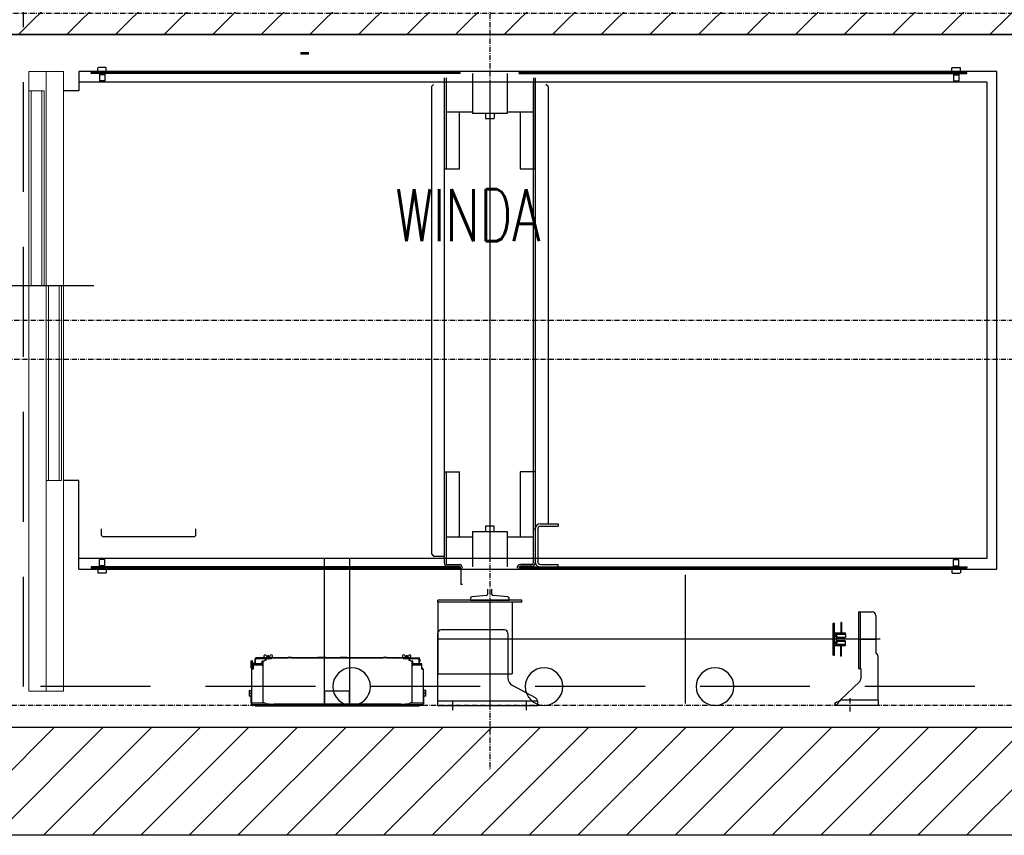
# Model space of a CAD drawing. Header units: millimetres. Extents: x 28600 to 181045, y -399112 to -163690.
# Tile 97 of 256: x 61688 to 61915, y -198579 to -198390. Entities that reach past the tile are written whole.
import ezdxf
from ezdxf.enums import TextEntityAlignment as Align

# ---------------------------------------------------------------- set-up
doc = ezdxf.new("R2010")
doc.units = ezdxf.units.MM
doc.linetypes.add('ACAD_ISO10W100', pattern=[18, 12, -3, 0, -3])
doc.linetypes.add('DASHED', pattern=[19.05, 12.7, -6.35])
doc.layers.get('0').update_dxf_attribs({"color": 8})
for name, color, linetype in [('!! 1_ proj wyposdażenie', 54, 'Continuous'), ('!! 1_hatch projektowane ściany', 8, 'Continuous'), ('!! 1_OPIS POM NOWE', 123, 'Continuous'), ('!! 1_PROJ ŻELBET', 8, 'Continuous'), ('CarSlings', 8, 'Continuous'), ('DASHD_25', 8, 'ACAD_ISO10W100'), ('E_0', 4, 'Continuous'), ('E_UZIOM', 6, 'Continuous')]:
    doc.layers.add(name, color=color, linetype=linetype)
doc.styles.add('TXT', font='simplex.shx')

# ---------------------------------------------------------------- blocks, each defined once
blk = doc.blocks.new('*U66')
at = {"layer": 'CarSlings'}
for p, q in [((-2.5, 0), (-2.5, -853)), ((0, 0), (-2.5, 0)), ((0, 0), (0, -853)), ((-14.5, -819.5), (-13.7, -818.2)), ((-3.3, -818.2), (-13.7, -818.2)), ((-5.7, -818.2), (-3.3, -814)), ((-3.3, -814), (-3.3, -842)), ((-3.3, -814), (-2.5, -814)), ((-14.5, -819.5), (-14.5, -836.5)), ((-14.5, -836.5), (-13.7, -837.8)), ((-3.3, -837.8), (-13.7, -837.8)), ((-5.7, -837.8), (-3.3, -842)), ((0, -822), (2.8, -822)), ((0, -834), (2.8, -834)), ((2.8, -822), (2.8, -834)), ((2.8, -822), (2.8, -834)), ((2.8, -822), (16.9, -822)), ((2.8, -834), (16.9, -834)), ((16.9, -822), (16.9, -834)), ((16.9, -822), (17.5, -823.1)), ((16.9, -834), (17.5, -832.9)), ((17.5, -823.1), (17.5, -832.9)), ((17.5, -823.1), (17.5, -832.9)), ((-3.3, -842), (-2.5, -842)), ((0, -845.5), (-2.5, -845.5)), ((0, -853), (-2.5, -853))]:
    blk.add_line(p, q, dxfattribs=at)
blk = doc.blocks.new('*U67')
at = {"layer": 'CarSlings'}
for p, q in [((-2.5, 0), (-2.5, -1035)), ((0, 0), (-2.5, 0)), ((0, 0), (0, -1035)), ((-14.5, -1001.5), (-13.7, -1000.2)), ((-3.3, -1000.2), (-13.7, -1000.2)), ((-5.7, -1000.2), (-3.3, -996)), ((-3.3, -996), (-3.3, -1024)), ((-3.3, -996), (-2.5, -996)), ((-14.5, -1001.5), (-14.5, -1018.5)), ((-14.5, -1018.5), (-13.7, -1019.8)), ((-3.3, -1019.8), (-13.7, -1019.8)), ((-5.7, -1019.8), (-3.3, -1024)), ((-3.3, -1024), (-2.5, -1024)), ((0, -1004), (2.8, -1004)), ((0, -1016), (2.8, -1016)), ((2.8, -1004), (2.8, -1016)), ((2.8, -1004), (2.8, -1016)), ((2.8, -1004), (16.9, -1004)), ((2.8, -1016), (16.9, -1016)), ((16.9, -1004), (16.9, -1016)), ((16.9, -1004), (17.5, -1005.1)), ((16.9, -1016), (17.5, -1014.9)), ((17.5, -1005.1), (17.5, -1014.9)), ((17.5, -1005.1), (17.5, -1014.9)), ((0, -1027.5), (-2.5, -1027.5)), ((0, -1035), (-2.5, -1035))]:
    blk.add_line(p, q, dxfattribs=at)
blk = doc.blocks.new('*U84')
at = {"layer": 'CarSlings'}
for p, q in [((-2.5, 0), (-2.5, -853)), ((0, 0), (-2.5, 0)), ((0, 0), (0, -853)), ((-14.5, -819.5), (-13.7, -818.2)), ((-3.3, -818.2), (-13.7, -818.2)), ((-5.7, -818.2), (-3.3, -814)), ((-3.3, -814), (-3.3, -842)), ((-3.3, -814), (-2.5, -814)), ((-14.5, -819.5), (-14.5, -836.5)), ((-14.5, -836.5), (-13.7, -837.8)), ((-3.3, -837.8), (-13.7, -837.8)), ((-5.7, -837.8), (-3.3, -842)), ((0, -822), (2.8, -822)), ((0, -834), (2.8, -834)), ((2.8, -822), (2.8, -834)), ((2.8, -822), (2.8, -834)), ((2.8, -822), (16.9, -822)), ((2.8, -834), (16.9, -834)), ((16.9, -822), (16.9, -834)), ((16.9, -822), (17.5, -823.1)), ((16.9, -834), (17.5, -832.9)), ((17.5, -823.1), (17.5, -832.9)), ((17.5, -823.1), (17.5, -832.9)), ((-3.3, -842), (-2.5, -842)), ((0, -845.5), (-2.5, -845.5)), ((0, -853), (-2.5, -853))]:
    blk.add_line(p, q, dxfattribs=at)
blk = doc.blocks.new('*U85')
at = {"layer": 'CarSlings'}
for p, q in [((-2.5, 0), (-2.5, -1035)), ((0, 0), (-2.5, 0)), ((0, 0), (0, -1035)), ((-14.5, -1001.5), (-13.7, -1000.2)), ((-3.3, -1000.2), (-13.7, -1000.2)), ((-5.7, -1000.2), (-3.3, -996)), ((-3.3, -996), (-3.3, -1024)), ((-3.3, -996), (-2.5, -996)), ((-14.5, -1001.5), (-14.5, -1018.5)), ((-14.5, -1018.5), (-13.7, -1019.8)), ((-3.3, -1019.8), (-13.7, -1019.8)), ((-5.7, -1019.8), (-3.3, -1024)), ((-3.3, -1024), (-2.5, -1024)), ((0, -1004), (2.8, -1004)), ((0, -1016), (2.8, -1016)), ((2.8, -1004), (2.8, -1016)), ((2.8, -1004), (2.8, -1016)), ((2.8, -1004), (16.9, -1004)), ((2.8, -1016), (16.9, -1016)), ((16.9, -1004), (16.9, -1016)), ((16.9, -1004), (17.5, -1005.1)), ((16.9, -1016), (17.5, -1014.9)), ((17.5, -1005.1), (17.5, -1014.9)), ((17.5, -1005.1), (17.5, -1014.9)), ((0, -1027.5), (-2.5, -1027.5)), ((0, -1035), (-2.5, -1035))]:
    blk.add_line(p, q, dxfattribs=at)
blk = doc.blocks.new('A$Cde40c024')
for p, q in [((1435, -203), (285, -203)), ((285, -203), (285, -2325)), ((1435, -2325), (1435, -203)), ((1410, -225), (310, -225)), ((310, -225), (310, -2325)), ((1410, -2325), (1410, -225)), ((1597, -473), (1597, -1373)), ((1738, -477.5), (1637, -477.5)), ((1738, -477.5), (1750, -477.5)), ((1738, -477.5), (1738, -565.1)), ((1750, -477.5), (1750, -577.5)), ((1534, -523), (1534, -491)), ((1542, -483), (1629.4, -483)), ((1597, -523), (1597, -483)), ((1534, -519), (1664.8, -519)), ((1534, -523), (1664.8, -523)), ((1664.8, -523), (1664.8, -517.5)), ((1664.8, -517.5), (1688.6, -517.5)), ((1738, -565.1), (1694.4, -519.9)), ((1558.1, -562.2), (1582.2, -562.2)), ((1558.1, -562.2), (1558.1, -563.7)), ((1558.1, -563.7), (1582.2, -563.7)), ((1582.2, -575), (1582.2, -553)), ((1585.2, -553), (1582.2, -553)), ((1585.2, -575), (1585.2, -553)), ((1585.2, -574.5), (1585.2, -566)), ((1585.2, -564.3), (1585.2, -553)), ((1585.2, -553), (1592.4, -553)), ((1592.4, -572), (1592.4, -553)), ((1592.4, -553), (1594.4, -555)), ((1594.4, -572), (1594.4, -555)), ((1601.7, -553), (1599.7, -555)), ((1599.7, -572), (1599.7, -555)), ((1601.7, -572), (1601.7, -553)), ((1608.7, -553), (1601.7, -553)), ((1608.7, -575), (1608.7, -553)), ((1608.7, -574), (1608.7, -566)), ((1608.7, -564.3), (1608.7, -553)), ((1611.7, -553), (1608.7, -553)), ((1611.7, -575), (1611.7, -553)), ((1636, -562.2), (1611.7, -562.2)), ((1636, -563.7), (1611.7, -563.7)), ((1636, -562.2), (1636, -563.7)), ((1583.1, -578), (1560, -578)), ((1560, -581), (1560, -578)), ((1634, -581), (1560, -581)), ((1590.3, -572), (1586.7, -574)), ((1605.7, -578), (1588.2, -578)), ((1588.7, -578), (1604.7, -578)), ((1590, -576.5), (1589.2, -576.5)), ((1592, -573), (1590, -576.5)), ((1590.3, -572), (1594.4, -572)), ((1602, -573), (1592, -573)), ((1603.8, -572), (1599.7, -572)), ((1602, -573), (1604, -576.5)), ((1603.8, -572), (1607.2, -574)), ((1604, -576.5), (1604.7, -576.5)), ((1634, -578), (1610.9, -578)), ((1634, -581), (1634, -578)), ((1744, -577.5), (1744, -576.9)), ((1744, -577.5), (1750, -577.5)), ((1448.5, -923), (1745.5, -923)), ((1330, -1217), (1336, -1217)), ((1330, -1258), (1330, -1217)), ((1336, -1258), (1336, -1217)), ((1430, -1217), (1424, -1217)), ((1424, -1258), (1424, -1217)), ((1430, -1258), (1430, -1217)), ((320, -1240), (315, -1245)), ((320, -1240), (1330, -1240)), ((299.5, -1270), (1420.5, -1270)), ((299.5, -1274), (510, -1274)), ((378.5, -1335), (378.5, -1274)), ((510, -1305), (510, -1270)), ((1210, -1270), (1210, -1305)), ((1420.5, -1274), (1210, -1274)), ((1343, -1264), (1342, -1264)), ((1342, -1274), (1342, -1270)), ((1343, -1264), (1417, -1264)), ((1360, -1335), (1360, -1274)), ((1418, -1264), (1417, -1264)), ((1732.7, -1269.2), (1703.7, -1322.6)), ((1739, -1495), (1739, -1265)), ((1739.8, -1265), (1750, -1265)), ((1750, -1495), (1750, -1265)), ((310, -1275), (1410, -1275)), ((1424.5, -1278), (1424.5, -1304)), ((1428.5, -1278), (1428.5, -1304)), ((1760.9, -1290), (1739, -1290)), ((378.5, -1305), (510, -1305)), ((1210, -1305), (1360, -1305)), ((1507, -1301), (1507, -1373)), ((1511, -1301), (1507, -1301)), ((1511, -1301), (1511, -1373)), ((290, -1335), (382, -1335)), ((382, -1335), (382, -1415)), ((1348, -1335), (1430, -1335)), ((1348, -1415), (1348, -1335)), ((1511, -1323), (1646, -1323)), ((1575, -1341), (1575, -1487)), ((1583, -1333), (1686.1, -1333)), ((1597, -1323), (1597, -1495)), ((1646, -1323), (1668.5, -1323)), ((1668.5, -1323), (1677, -1323)), ((1677, -1495), (1677, -1323)), ((382, -1365), (394.1, -1365)), ((393.9, -1385), (393.9, -1365)), ((394.1, -1385), (394.1, -1365)), ((1348, -1365), (1335.9, -1365)), ((1335.9, -1365), (1335.9, -1385)), ((310, -1375), (1410, -1375)), ((382, -1385), (394.1, -1385)), ((1335.9, -1385), (1348, -1385)), ((1507, -1377), (1507, -1373)), ((1507, -1375), (1511, -1375)), ((1507, -1375), (1677, -1375)), ((1507, -1377), (1507, -1495)), ((1511, -1377), (1511, -1373)), ((1511, -1377), (1511, -1495)), ((1606, -1375), (1755.5, -1375)), ((290, -1415), (382, -1415)), ((378.5, -1476), (378.5, -1415)), ((1348, -1415), (1430, -1415)), ((1360, -1476), (1360, -1415)), ((510, -1445), (378.5, -1445)), ((510, -1480), (510, -1445)), ((1360, -1445), (1210, -1445)), ((1210, -1480), (1210, -1445)), ((1424.5, -1472), (1424.5, -1446)), ((1428.5, -1472), (1428.5, -1446)), ((1432.5, -1442), (1470.5, -1442)), ((1470.5, -1438), (1470.5, -1442)), ((299.5, -1476), (510, -1476)), ((1210, -1476), (1420.5, -1476)), ((1760.9, -1460), (1739, -1460)), ((299.5, -1480), (1420.5, -1480)), ((1405, -1505), (1405, -1480)), ((1511, -1495), (1507, -1495)), ((1511, -1495), (1516, -1495)), ((1516, -1495), (1677, -1495)), ((1739, -1495), (1583, -1495)), ((1750, -1495), (1739, -1495)), ((315, -1505), (320, -1510)), ((320, -1510), (1400, -1510)), ((1400, -1510), (1405, -1505)), ((1728.4, -1523), (1715.4, -1523)), ((1715.4, -1523), (1715.4, -1528.5)), ((1721.9, -1523.6), (1721.9, -1528.1)), ((1728.4, -1523), (1728.4, -1528.5)), ((1639.9, -1539), (1640.9, -1539)), ((1639.9, -1562), (1639.9, -1539)), ((1640, -1538.5), (1641.1, -1538.5)), ((1640.1, -1539.5), (1642.9, -1539.5)), ((1640.9, -1539), (1640.9, -1539.5)), ((1653.9, -1537), (1641.9, -1537)), ((1653.9, -1538), (1641.9, -1538)), ((1641.9, -1539.5), (1641.9, -1562)), ((1642.9, -1538.5), (1642.4, -1538.5)), ((1642.6, -1538.5), (1642.6, -1538)), ((1642.9, -1538.1), (1653.9, -1538.1)), ((1642.9, -1539.5), (1642.9, -1538.1)), ((1648.1, -1536.2), (1643.7, -1536.2)), ((1650.9, -1538.1), (1650.9, -1538)), ((1665.7, -1532.2), (1653.9, -1532.2)), ((1653.9, -1532.2), (1653.9, -1555.1)), ((1655.4, -1533.2), (1653.9, -1533.2)), ((1655.4, -1532.2), (1655.4, -1555.1)), ((1656.9, -1532.2), (1656.9, -1552.7)), ((1664.9, -1531.5), (1663.4, -1531.5)), ((1663.4, -1531.5), (1663.4, -1532.2)), ((1664.9, -1532.2), (1664.9, -1531.5)), ((1665.1, -1531.5), (1666.1, -1531.5)), ((1665.1, -1531.5), (1665.1, -1532.2)), ((1666.1, -1532.1), (1666.1, -1531.5)), ((1666.4, -1528.5), (1744.1, -1528.5)), ((1666.4, -1528.5), (1666.4, -1531.5)), ((1715.4, -1528.1), (1728.4, -1528.1)), ((1744.1, -1527), (1728.4, -1527)), ((1731.9, -1528.5), (1731.9, -1527)), ((1733.9, -1527), (1733.9, -1528.5)), ((1739.3, -1528.5), (1739.3, -1527)), ((1742.4, -1529), (1742.4, -1529)), ((1744.1, -1528.5), (1744.1, -1527)), ((1744.7, -1528.7), (1744.9, -1528.7)), ((1744.7, -1528.8), (1744.9, -1528.8)), ((1744.9, -1528), (1746.6, -1528)), ((1744.9, -1528), (1744.9, -1528.9)), ((1747.9, -1529), (1744.9, -1529)), ((1744.9, -1529), (1744.9, -1559.2)), ((1744.9, -1529.4), (1747.9, -1529.4)), ((1746.9, -1528.3), (1746.6, -1528)), ((1746.6, -1529), (1746.6, -1528)), ((1746.9, -1529), (1746.9, -1528.3)), ((1747.9, -1567), (1747.9, -1529)), ((1748.2, -1530.4), (1747.9, -1530.4)), ((1749.2, -1531.4), (1747.9, -1531.4)), ((1749.2, -1534.6), (1747.9, -1534.6)), ((1748.4, -1537), (1747.9, -1537)), ((1748.2, -1531.4), (1748.2, -1530.4)), ((1748.4, -1535), (1749.9, -1535)), ((1748.4, -1535), (1748.4, -1567)), ((1749.9, -1536), (1748.4, -1536)), ((1749.2, -1534.6), (1749.2, -1531.4)), ((1749.9, -1531.8), (1749.9, -1922.2)), ((1750.9, -1537), (1749.9, -1537)), ((1750.9, -1917), (1750.9, -1537)), ((1638, -1564), (1635, -1562.8)), ((1635, -1571.2), (1638, -1570)), ((1635.4, -1565.4), (1638.4, -1565.4)), ((1635.4, -1565.4), (1635.4, -1568.6)), ((1635.4, -1568.6), (1638.4, -1568.6)), ((1638.4, -1564.6), (1638.4, -1569.4)), ((1638.7, -1558.4), (1639.9, -1560.4)), ((1639.6, -1562), (1644.9, -1562)), ((1639.6, -1613), (1639.6, -1562)), ((1639.6, -1562), (1639.6, -1613)), ((1640.3, -1562), (1641.7, -1574)), ((1642.6, -1574), (1641.2, -1562)), ((1642.8, -1562.6), (1642.9, -1562.6)), ((1645.5, -1560), (1644.9, -1560)), ((1645.1, -1561), (1644.9, -1561)), ((1645.2, -1560.7), (1647.4, -1556.2)), ((1647.4, -1556.1), (1647.4, -1553.2)), ((1652.4, -1552.8), (1647.8, -1552.8)), ((1647.8, -1552.8), (1647.8, -1555.6)), ((1649.2, -1555.1), (1741.6, -1555.1)), ((1652.4, -1552.8), (1652.4, -1555.1)), ((1652.4, -1553.5), (1653.9, -1553.5)), ((1653.9, -1549.5), (1655.4, -1549.5)), ((1655.4, -1550.6), (1653.9, -1550.6)), ((1655.4, -1552.7), (1657, -1552.7)), ((1657.4, -1553.1), (1657, -1552.7)), ((1657, -1555.1), (1657, -1552.7)), ((1657.4, -1555.1), (1657.4, -1553.1)), ((1657.4, -1554.9), (1668.4, -1554.9)), ((1668.4, -1555.1), (1668.4, -1554.9)), ((1743.5, -1556.2), (1745.7, -1560.7)), ((1745.9, -1569.8), (1745.9, -1562)), ((1747.3, -1563.4), (1745.9, -1562.9)), ((1745.9, -1564), (1747, -1564.4)), ((1747.9, -1565), (1745.9, -1565)), ((1749.9, -1567), (1745.9, -1567)), ((1746.9, -1887), (1746.9, -1567)), ((1747, -1564.4), (1747.3, -1563.4)), ((1639.6, -1574.2), (1638.7, -1575.6)), ((1641.7, -1574), (1642.6, -1574)), ((1745.9, -1873.8), (1745.9, -1580.2)), ((1639.2, -1613.3), (1639.2, -1620.7)), ((1639.6, -1613), (1639.6, -1621)), ((1638.5, -1616.1), (1638.5, -1616.1)), ((1638.5, -1616.1), (1638.6, -1616.1)), ((1638.5, -1616.1), (1638.6, -1616.1)), ((1638.5, -1617.9), (1638.6, -1617.9)), ((1638.6, -1617.9), (1638.5, -1617.9)), ((1638.5, -1617.9), (1638.5, -1617.9)), ((1638.6, -1616.1), (1638.6, -1616.1)), ((1638.6, -1617.9), (1638.6, -1617.9)), ((1639.6, -1833), (1639.6, -1621)), ((1639.6, -1621), (1639.6, -1833)), ((1750.7, -1649.2), (1750.7, -1644.8)), ((1639.4, -1705), (1639.4, -1721)), ((1639.4, -1705), (1639.6, -1705)), ((1639.4, -1714.5), (1639.6, -1714.5)), ((1639.4, -1717), (1639.6, -1717)), ((1639.4, -1721), (1639.6, -1721)), ((1639.5, -1754), (1639.5, -1772)), ((1750.7, -1809.2), (1750.7, -1804.8)), ((1638.5, -1836.1), (1638.5, -1836.1)), ((1638.5, -1836.1), (1638.6, -1836.1)), ((1638.5, -1836.1), (1638.6, -1836.1)), ((1638.5, -1837.9), (1638.6, -1837.9)), ((1638.6, -1837.9), (1638.5, -1837.9)), ((1638.5, -1837.9), (1638.5, -1837.9)), ((1638.6, -1836.1), (1638.6, -1836.1)), ((1638.6, -1837.9), (1638.6, -1837.9)), ((1639.2, -1833.3), (1639.2, -1840.7)), ((1639.6, -1833), (1639.6, -1841)), ((1639.6, -1892), (1639.6, -1841)), ((1639.6, -1841), (1639.6, -1892)), ((1638, -1884), (1635, -1882.8)), ((1635.4, -1885.4), (1635.4, -1888.6)), ((1635.4, -1885.4), (1638.4, -1885.4)), ((1635.4, -1888.6), (1638.4, -1888.6)), ((1638.4, -1884.6), (1638.4, -1889.4)), ((1638.7, -1878.4), (1639.6, -1879.8)), ((1641.7, -1880), (1640.3, -1892)), ((1641.2, -1892), (1642.6, -1880)), ((1641.7, -1880), (1642.6, -1880)), ((1745.9, -1892), (1745.9, -1884.2)), ((1745.9, -1887), (1749.9, -1887)), ((1747.9, -1925), (1747.9, -1887)), ((1748.4, -1887), (1748.4, -1919)), ((1635, -1891.2), (1638, -1890)), ((1639.7, -1893.9), (1638.7, -1895.6)), ((1639.6, -1892), (1642.8, -1892)), ((1639.7, -1892), (1639.7, -1907)), ((1639.7, -1907), (1639.9, -1907)), ((1639.9, -1892), (1639.9, -1915)), ((1641.9, -1892), (1641.9, -1914.5)), ((1642.2, -1889.5), (1642.2, -1891)), ((1642.9, -1889.5), (1642.2, -1889.5)), ((1642.2, -1891), (1642.9, -1891)), ((1642.9, -1892), (1644.9, -1892)), ((1644.9, -1893), (1645.1, -1893)), ((1644.9, -1894), (1645.5, -1894)), ((1647.4, -1897.8), (1645.2, -1893.3)), ((1647.4, -1900.8), (1647.4, -1897.9)), ((1647.8, -1898.4), (1647.8, -1901.2)), ((1652.4, -1901.2), (1647.8, -1901.2)), ((1741.6, -1898.9), (1649.2, -1898.9)), ((1652.4, -1898.9), (1652.4, -1903.5)), ((1652.4, -1901.5), (1653.9, -1901.5)), ((1653.9, -1903.5), (1652.4, -1903.5)), ((1653.9, -1898.9), (1653.9, -1903.4)), ((1653.9, -1903.4), (1653.9, -1921.8)), ((1653.9, -1903.4), (1655.4, -1903.4)), ((1655.4, -1904.5), (1653.9, -1904.5)), ((1655.4, -1898.9), (1655.4, -1921.8)), ((1655.4, -1901.3), (1657, -1901.3)), ((1656.9, -1901.3), (1656.9, -1921.8)), ((1657, -1901.3), (1657, -1898.9)), ((1657.4, -1900.9), (1657, -1901.3)), ((1657.4, -1900.9), (1657.4, -1898.9)), ((1657.4, -1899.1), (1668.4, -1899.1)), ((1668.4, -1899.1), (1668.4, -1898.9)), ((1745.7, -1893.3), (1743.5, -1897.8)), ((1744.9, -1894.8), (1744.9, -1925)), ((1745.9, -1889), (1747.9, -1889)), ((1747, -1889.6), (1745.9, -1890)), ((1745.9, -1891.1), (1747.3, -1890.6)), ((1747, -1889.6), (1747.3, -1890.6)), ((1640.9, -1915), (1639.9, -1915)), ((1640, -1915.5), (1641.1, -1915.5)), ((1640.1, -1914.5), (1641.9, -1914.5)), ((1640.9, -1914.5), (1640.9, -1915)), ((1641.9, -1916.5), (1641.9, -1914.5)), ((1653.9, -1916.5), (1641.9, -1916.5)), ((1653.9, -1917), (1641.9, -1917)), ((1643.7, -1917.8), (1648.1, -1917.8)), ((1646.9, -1927), (1646.9, -1923.5)), ((1649.6, -1923.5), (1646.9, -1923.5)), ((1646.9, -1927), (1647.7, -1927)), ((1647, -1927), (1647, -1923.5)), ((1647.2, -1927), (1647.2, -1923.5)), ((1647.4, -1927), (1647.4, -1923.5)), ((1647.7, -1927), (1647.7, -1923.5)), ((1647.7, -1927), (1660.3, -1927)), ((1648.1, -1927), (1648.1, -1923.5)), ((1648.5, -1927), (1648.5, -1923.5)), ((1649, -1927), (1649, -1923.5)), ((1649.6, -1927), (1649.6, -1923.5)), ((1662.2, -1923.5), (1649.6, -1923.5)), ((1651, -1917), (1651, -1918.7)), ((1651.3, -1919), (1651, -1918.7)), ((1651, -1918.7), (1653.9, -1918.7)), ((1651.3, -1919), (1653.9, -1919)), ((1652.9, -1919), (1652.9, -1923.5)), ((1653.9, -1920.8), (1655.4, -1920.8)), ((1653.9, -1921.8), (1665.7, -1921.8)), ((1656.9, -1921.8), (1656.9, -1923.5)), ((1660.3, -1927), (1662.9, -1927)), ((1662.9, -1923.5), (1662.2, -1923.5)), ((1662.9, -1927), (1662.9, -1923.5)), ((1663.4, -1921.8), (1663.4, -1922.5)), ((1663.4, -1922.5), (1664.9, -1922.5)), ((1664.9, -1922.5), (1664.9, -1921.8)), ((1665.1, -1921.8), (1665.1, -1922.5)), ((1665.1, -1922.5), (1666.1, -1922.5)), ((1666.1, -1922.5), (1666.1, -1921.9)), ((1666.4, -1922.5), (1666.4, -1925.5)), ((1666.4, -1925.5), (1744.1, -1925.5)), ((1715.4, -1931), (1715.4, -1925.5)), ((1728.4, -1925.9), (1715.4, -1925.9)), ((1715.4, -1931), (1728.4, -1931)), ((1721.9, -1930.4), (1721.9, -1925.9)), ((1728.4, -1925.5), (1728.4, -1931)), ((1728.4, -1927), (1744.1, -1927)), ((1731.9, -1927), (1731.9, -1925.5)), ((1733.9, -1925.5), (1733.9, -1927)), ((1739.3, -1925.5), (1739.3, -1927)), ((1742.4, -1925), (1742.4, -1925)), ((1744.1, -1925.5), (1744.1, -1927)), ((1744.7, -1925.2), (1744.9, -1925.2)), ((1744.7, -1925.3), (1744.9, -1925.3)), ((1747.9, -1924.6), (1744.9, -1924.6)), ((1744.9, -1925), (1747.9, -1925)), ((1744.9, -1925.1), (1744.9, -1925.9)), ((1744.9, -1925.9), (1746.6, -1925.9)), ((1746.6, -1925.9), (1746.6, -1925)), ((1746.9, -1925.7), (1746.6, -1925.9)), ((1746.9, -1925.7), (1746.9, -1925)), ((1748.4, -1917), (1747.9, -1917)), ((1749.2, -1919.4), (1747.9, -1919.4)), ((1749.2, -1922.6), (1747.9, -1922.6)), ((1748.2, -1923.6), (1747.9, -1923.6)), ((1748.2, -1923.6), (1748.2, -1922.6)), ((1748.4, -1918), (1749.9, -1918)), ((1749.9, -1919), (1748.4, -1919)), ((1749.2, -1922.6), (1749.2, -1919.4)), ((1750.9, -1917), (1749.9, -1917)), ((780, -2290), (780, -2740))]:
    blk.add_line(p, q)
at = {"ltscale": 3}
for p, q in [((1498.8, -1333.3), (1496.2, -1367.2)), ((1507, -1330.5), (1501.8, -1330.5)), ((1507, -1419.5), (1507, -1330.5)), ((1493.2, -1370), (1481.4, -1370)), ((1481.4, -1380), (1493.2, -1380)), ((1496.2, -1382.8), (1498.8, -1416.7)), ((1501.8, -1419.5), (1507, -1419.5))]:
    blk.add_line(p, q, dxfattribs=at)
at = {"linetype": 'Continuous', "ltscale": 60}
for p, q in [((241, -1812), (241, -1793)), ((245, -1793), (245, -1812)), ((241, -1812), (245, -1812))]:
    blk.add_line(p, q, dxfattribs=at)
at = {"linetype": 'Continuous'}
for p, q in [((1357, -2054.5), (1342, -2054.5)), ((1357, -2054.5), (1360, -2057.5)), ((1360, -2057.5), (1360, -2269.5)), ((1357, -2272.5), (1342, -2272.5)), ((1360, -2269.5), (1357, -2272.5))]:
    blk.add_line(p, q, dxfattribs=at)
at = {"lineweight": 5}
for p, q in [((1230, -2365), (780, -2365)), ((780, -2365), (780, -2400)), ((1230, -2400), (1230, -2365)), ((285, -2400), (1717, -2400)), ((780, -2405), (330, -2405)), ((330, -2405), (330, -2440)), ((780, -2400), (1230, -2400)), ((780, -2440), (780, -2405)), ((330, -2440), (780, -2440))]:
    blk.add_line(p, q, dxfattribs=at)
at = {"color": 1, "linetype": 'ACAD_ISO10W100'}
blk.add_lwpolyline([(1733.2, -542.5), (1766.8, -542.5)], dxfattribs=at)
for points in [[(1410, -1757), (1410, -1699), (1750, -1699), (1750, -1757)], [(1750, -1757), (1750, -1699), (1717, -1699), (1717, -1757)]]:
    blk.add_lwpolyline(points, close=True)
for points in [[(285, -2325), (330, -2325), (330, -2360)], [(1435, -2325), (1230, -2325), (1230, -2360)]]:
    blk.add_lwpolyline(points)
at = {"lineweight": 5}
blk.add_lwpolyline([(285, -2360), (1717, -2360), (1717, -2440), (285, -2440)], close=True, dxfattribs=at)
for points in [[(780, -2370), (1230, -2370)], [(330, -2410), (780, -2410)], [(780, -2395), (1230, -2395)], [(330, -2435), (780, -2435)]]:
    blk.add_lwpolyline(points, dxfattribs=at)
for centre, radius, start, end in [((1637, -485.5), 8, 90, 161.7791), ((1542, -491), 8, 90, 180), ((1688.6, -525.5), 8, 44.029, 90), ((1588.2, -575), 6, 180, 270), ((1588.2, -575), 3, 180, 270), ((1589.2, -574), 2.5, 180, 270), ((1604.7, -574), 2.5, 270, 360), ((1605.7, -575), 6, 270, 360), ((1605.7, -575), 3, 270, 360), ((1342, -1258), 12, 180, 270), ((1342, -1258), 6, 180, 270), ((1418, -1258), 12, 270, 0), ((1418, -1258), 6, 270, 0), ((1420.5, -1278), 8, 0, 90), ((1420.5, -1278), 4, 0, 90), ((1739.8, -1273), 8, 95.4128, 151.4486), ((1739.8, -1273), 8, 90, 95.4128), ((1432.5, -1304), 8, 180, 270), ((1432.5, -1304), 4, 180, 270), ((1583, -1341), 8, 90, 180), ((1611, -1332), 5, 180, 191.6279), ((1686.1, -1313), 20, 270, 331.4486), ((1432.5, -1446), 8, 90, 180), ((1432.5, -1446), 4, 90, 180), ((1440, -1449), 12, 153.6303, 162.7682), ((1420.5, -1472), 8, 270, 0), ((1420.5, -1472), 4, 270, 0), ((1583, -1487), 8, 180, 270), ((1641.9, -1539), 2, 90, 180), ((1641.9, -1539), 1, 154.3667, 180), ((1642.4, -1539.5), 1.5, 105.0419, 164.9592), ((1641.9, -1539), 1, 90, 150), ((1642.4, -1539.5), 1, 90, 176.1794), ((1644.1, -1537.8), 1.6, 102.9412, 151.6667), ((1647.8, -1537.8), 1.6, 28.3333, 77.0588), ((1666.4, -1531.5), 3, 90, 180), ((1666.4, -1531.5), 1.5, 90, 180), ((1665.7, -1531.5), 0.75, 270, 0), ((1742.1, -1529.8), 2.8, 8.0479, 45), ((1747.9, -1531.8), 2, 0, 90), ((1747.1, -1539.1), 2, 48.5517, 65.7046), ((1747.1, -1542.9), 2, 294.2954, 311.4483), ((1636.1, -1560), 3, 32.1428, 248.151), ((1637.7, -1564.6), 0.7, 0, 68.151), ((1637.7, -1569.4), 0.7, 291.849, 360), ((1644.9, -1562), 2, 90, 180), ((1644.9, -1562), 1, 90, 180), ((1647.8, -1553.2), 0.4, 90, 180), ((1747.1, -1551.1), 2, 48.5517, 65.7046), ((1747.1, -1554.9), 2, 294.2954, 311.4483), ((1636.1, -1574), 3, 111.849, 327.8572), ((1648.9, -1617), 10.4, 159.2963, 171.2393), ((1639.6, -1613.5), 0.5, 90, 159.2963), ((1749.1, -1597.6), 2, 24.295, 65.7046), ((1749.1, -1601.4), 2, 294.2954, 335.705), ((1648.9, -1617), 10.4, 188.7617, 200.7037), ((1639.6, -1620.5), 0.5, 200.7037, 270), ((1749.1, -1632.1), 2, 24.295, 65.7046), ((1749.1, -1635.9), 2, 294.2954, 335.705), ((1749.2, -1645.2), 1.6, 12.9412, 61.6667), ((1749.2, -1648.8), 1.6, 298.3333, 347.0588), ((1749.1, -1682.6), 2, 24.295, 65.7046), ((1749.1, -1686.4), 2, 294.2954, 335.705), ((1749.1, -1767.6), 2, 24.295, 65.7046), ((1749.1, -1771.4), 2, 294.2954, 335.705), ((1749.2, -1805.2), 1.6, 12.9412, 61.6667), ((1749.2, -1808.8), 1.6, 298.3333, 347.0588), ((1648.9, -1837), 10.4, 159.2963, 171.2393), ((1648.9, -1837), 10.4, 188.7617, 200.7037), ((1639.6, -1833.5), 0.5, 90, 159.2963), ((1639.6, -1840.5), 0.5, 200.7037, 270), ((1749.1, -1847.1), 2, 24.295, 65.7046), ((1749.1, -1852.6), 2, 24.295, 65.7046), ((1749.1, -1856.4), 2, 294.2954, 335.705), ((1636.1, -1880), 3, 32.1428, 248.151), ((1637.7, -1884.6), 0.7, 0, 68.151), ((1636.1, -1894), 3, 111.849, 327.8572), ((1637.7, -1889.4), 0.7, 291.849, 360), ((1644.9, -1892), 2, 180, 270), ((1644.9, -1892), 1, 180, 270), ((1647.8, -1900.8), 0.4, 180, 270), ((1747.1, -1899.1), 2, 48.5517, 65.7046), ((1747.1, -1902.9), 2, 294.2954, 311.4483), ((1747.1, -1911.1), 2, 48.5517, 65.7046), ((1641.9, -1915), 2, 180, 192.5126), ((1641.9, -1915), 2, 194.4775, 270), ((1641.9, -1915), 1, 180, 270), ((1642.4, -1914.5), 1.5, 195.0419, 250.3764), ((1642.4, -1914.5), 1, 180, 239.9974), ((1644.1, -1916.2), 1.6, 208.3333, 257.0588), ((1647.8, -1916.2), 1.6, 282.9412, 331.6667), ((1666.4, -1922.5), 3, 180, 270), ((1666.4, -1922.5), 1.5, 180, 270), ((1665.7, -1922.5), 0.75, 0, 90), ((1742.1, -1924.2), 2.8, 315, 351.9521), ((1747.1, -1914.9), 2, 294.2954, 311.4483), ((1747.9, -1922.2), 2, 270, 0)]:
    blk.add_arc(centre, radius, start, end)
at = {"ltscale": 3}
for centre, start, end in [((1501.8, -1333.5), 90, 175.6568), ((1493.2, -1367), 270, 355.6568), ((1493.2, -1383), 4.3432, 90), ((1501.8, -1416.5), 184.3432, 270)]:
    blk.add_arc(centre, 3, start, end, dxfattribs=at)
for points, knots in [([(1738, -565.1), (1739.2, -566.7), (1741.5, -569.8), (1743.2, -573.3), (1743.6, -575.1)], [0, 0, 0, 0, 0.526312, 1, 1, 1, 1]), ([(1738, -565.1), (1739.2, -565.9), (1741.5, -567.5), (1744.8, -569.9), (1747.4, -572.3), (1748.8, -574.2), (1749.3, -575.1)], [0, 0, 0, 0, 0.288679, 0.559667, 0.798827, 1, 1, 1, 1]), ([(1744, -576.9), (1744, -576.7), (1743.9, -576), (1743.7, -575.4), (1743.6, -575.1)], [0, 0, 0, 0, 0.431526, 1, 1, 1, 1]), ([(1749.3, -575.1), (1749.4, -575.4), (1749.7, -575.9), (1749.9, -576.5), (1750, -576.8), (1750, -576.9)], [0, 0, 0, 0, 0.594759, 0.822486, 1, 1, 1, 1])]:
    blk.add_open_spline(points, degree=3, knots=knots)
for points, start_tangent, end_tangent in [([(1718.7, -1523), (1717.9, -1523), (1717.1, -1523.2), (1716.3, -1523.3), (1715.4, -1523.6)], (-1, 0), (-0.948683, -0.316228)), ([(1721.9, -1523.6), (1721.1, -1523.3), (1720.3, -1523.2), (1719.5, -1523), (1718.7, -1523)], (-0.948683, 0.316228), (-1, 0)), ([(1725.2, -1523), (1724.4, -1523), (1723.6, -1523.2), (1722.8, -1523.3), (1721.9, -1523.6)], (-1, 0), (-0.948683, -0.316228)), ([(1728.4, -1523.6), (1727.6, -1523.3), (1726.8, -1523.2), (1726, -1523), (1725.2, -1523)], (-0.948683, 0.316228), (-1, 0)), ([(1639.9, -1539.2), (1639.9, -1539.1)], (0, 1), (0.994903, 0.100838)), ([(1640, -1539.4), (1639.9, -1539.2)], (-0.242103, 0.97025), (0, 1)), ([(1640.1, -1539.5), (1640, -1539.4)], (-1, 0), (-0.242103, 0.97025)), ([(1640.9, -1539), (1640.9, -1539.4), (1640.9, -1539.4)], (0, -1), (0.998449, 0.055682)), ([(1640.9, -1539.4), (1641, -1539.4)], (0.998449, 0.055682), (0.993826, 0.110947)), ([(1742.1, -1529), (1742.2, -1529), (1742.4, -1529)], (1, -0.000118), (0.993184, -0.116554)), ([(1642.3, -1562), (1642.5, -1562.1), (1642.6, -1562.3)], (1, 0), (0.508625, -0.860988)), ([(1642.6, -1562.3), (1642.8, -1562.6)], (0.508625, -0.860988), (0.32957, -0.944131)), ([(1642.8, -1562.6), (1642.8, -1562.7), (1642.9, -1562.8)], (0.32957, -0.944131), (0.437642, -0.899149)), ([(1644.9, -1562), (1645, -1561.5), (1645.1, -1561.1), (1645.2, -1560.7)], (0.186429, 0.982468), (0.240441, 0.970664)), ([(1647.4, -1556.2), (1647.7, -1555.7), (1648.1, -1555.4), (1648.6, -1555.2), (1649.2, -1555.1)], (0.429152, 0.903232), (1, 0)), ([(1741.6, -1555.1), (1742.2, -1555.2), (1742.8, -1555.4), (1743.2, -1555.7), (1743.5, -1556.2)], (1, 0), (0.429152, -0.903232)), ([(1745.7, -1560.7), (1745.8, -1561.1), (1745.8, -1561.5), (1745.9, -1562)], (0.240441, -0.970664), (0.186429, -0.982468)), ([(1638.6, -1615.6), (1638.6, -1615.5), (1638.6, -1615.5), (1638.6, -1615.4), (1638.6, -1615.4)], (0.13, 0.991514), (0.130321, 0.991472)), ([(1638.6, -1615.7), (1638.6, -1615.7), (1638.6, -1615.6)], (0.113819, 0.993502), (0.13, 0.991514)), ([(1638.6, -1615.7), (1638.6, -1615.7)], (0.109823, 0.993951), (0.113819, 0.993502)), ([(1638.5, -1616), (1638.6, -1615.9), (1638.6, -1615.9)], (0.078072, 0.996948), (0.093779, 0.995593)), ([(1638.5, -1616.1), (1638.5, -1616)], (0.051984, 0.998648), (0.078072, 0.996948)), ([(1638.5, -1616.1), (1638.5, -1616.1)], (-0.95286, 0.303409), (-0.366817, 0.930293)), ([(1638.5, -1616.1), (1638.5, -1616.1)], (-0.366817, 0.930293), (-0.185823, 0.982583)), ([(1638.5, -1616.1), (1638.5, -1616.1)], (-0.185823, 0.982583), (-0.086297, 0.996269)), ([(1638.5, -1616.1), (1638.5, -1616.1)], (-0.086297, 0.996269), (-0.078028, 0.996951)), ([(1638.5, -1616.1), (1638.5, -1616.1)], (-0.078028, 0.996951), (-0.054949, 0.998489)), ([(1638.5, -1616.1), (1638.5, -1616.1)], (-0.054949, 0.998489), (0.059503, 0.998228)), ([(1638.5, -1616.1), (1638.5, -1616.1), (1638.5, -1616.1)], (0.059503, 0.998228), (0.048604, 0.998818)), ([(1638.5, -1616.1), (1638.5, -1616.1)], (0.048604, 0.998818), (0.039915, 0.999203)), ([(1638.5, -1616.1), (1638.5, -1616.1), (1638.5, -1616.1)], (0.039915, 0.999203), (0.051984, 0.998648)), ([(1638.6, -1616.1), (1638.6, -1616.1), (1638.6, -1616.1), (1638.5, -1616.1)], (-0.742906, -0.669396), (-0.552509, -0.833507)), ([(1638.5, -1616.9), (1638.6, -1616.7), (1638.6, -1616.6), (1638.6, -1616.5)], (0.088455, 0.99608), (0.147063, 0.989127)), ([(1638.5, -1617), (1638.5, -1616.9)], (0.020471, 0.99979), (0.040729, 0.99917)), ([(1638.5, -1616.9), (1638.5, -1616.9), (1638.5, -1616.9)], (0.04073, 0.99917), (0.051086, 0.998694)), ([(1638.5, -1616.9), (1638.5, -1616.9)], (0.051086, 0.998694), (0.088455, 0.99608)), ([(1638.5, -1617.1), (1638.5, -1617)], (-0.039323, 0.999227), (-0.018924, 0.999821)), ([(1638.5, -1617), (1638.5, -1617), (1638.5, -1617)], (-0.018924, 0.999821), (-0.008259, 0.999966)), ([(1638.5, -1617), (1638.5, -1617)], (-0.008259, 0.999966), (0.009872, 0.999951)), ([(1638.5, -1617), (1638.5, -1617), (1638.5, -1617)], (0.009872, 0.999951), (0.020471, 0.99979)), ([(1638.6, -1617.5), (1638.6, -1617.4), (1638.6, -1617.3), (1638.5, -1617.1)], (-0.14708, 0.989125), (-0.088474, 0.996079)), ([(1638.5, -1617.1), (1638.5, -1617.1)], (-0.088474, 0.996079), (-0.049894, 0.998755)), ([(1638.5, -1617.1), (1638.5, -1617.1), (1638.5, -1617.1)], (-0.049894, 0.998755), (-0.039323, 0.999227)), ([(1638.5, -1618), (1638.5, -1617.9)], (-0.07809, 0.996946), (-0.05239, 0.998627)), ([(1638.5, -1617.9), (1638.5, -1617.9), (1638.5, -1617.9)], (-0.05239, 0.998627), (-0.040795, 0.999168)), ([(1638.5, -1617.9), (1638.5, -1617.9)], (-0.040795, 0.999168), (-0.048448, 0.998826)), ([(1638.5, -1617.9), (1638.5, -1617.9), (1638.5, -1617.9)], (-0.048448, 0.998826), (-0.056896, 0.99838)), ([(1638.5, -1617.9), (1638.5, -1617.9)], (-0.056896, 0.99838), (0.051576, 0.998669)), ([(1638.5, -1617.9), (1638.5, -1617.9)], (0.051576, 0.998669), (0.073016, 0.997331)), ([(1638.5, -1617.9), (1638.5, -1617.9)], (0.073016, 0.997331), (0.081527, 0.996671)), ([(1638.5, -1617.9), (1638.5, -1617.9)], (0.081527, 0.996671), (0.178212, 0.983992)), ([(1638.5, -1617.9), (1638.5, -1617.9)], (0.178212, 0.983992), (0.355684, 0.934606)), ([(1638.5, -1617.9), (1638.5, -1617.9)], (0.355684, 0.934606), (0.957664, 0.287888)), ([(1638.5, -1617.9), (1638.6, -1617.9)], (0.552532, -0.833491), (0.629765, -0.776786)), ([(1638.6, -1618.1), (1638.5, -1618)], (-0.09458, 0.995517), (-0.07809, 0.996946)), ([(1638.6, -1615.8), (1638.6, -1615.8), (1638.6, -1615.7)], (0.096807, 0.995303), (0.109823, 0.993951)), ([(1638.6, -1615.9), (1638.6, -1615.8)], (0.093779, 0.995593), (0.096807, 0.995303)), ([(1638.6, -1616.5), (1638.6, -1616.4), (1638.6, -1616.3), (1638.6, -1616.3), (1638.6, -1616.2), (1638.6, -1616.2), (1638.6, -1616.1)], (0.147063, 0.989127), (-0.024928, 0.999689)), ([(1638.6, -1616.1), (1638.6, -1616.1)], (-0.024928, 0.999689), (-0.199423, 0.979914)), ([(1638.6, -1616.1), (1638.6, -1616.1)], (-0.199423, 0.979914), (-0.994213, 0.107427)), ([(1638.6, -1617.9), (1638.6, -1617.8), (1638.6, -1617.8), (1638.6, -1617.7), (1638.6, -1617.7), (1638.6, -1617.6), (1638.6, -1617.5)], (0.122848, 0.992426), (-0.14708, 0.989125)), ([(1638.6, -1617.9), (1638.6, -1617.9)], (0.968393, 0.249429), (0.721243, 0.692682)), ([(1638.6, -1617.9), (1638.6, -1617.9)], (0.721243, 0.692682), (0.003521, 0.999994)), ([(1638.6, -1617.9), (1638.6, -1617.9)], (0.003521, 0.999994), (0.122848, 0.992426)), ([(1638.6, -1617.9), (1638.6, -1617.9), (1638.6, -1617.9)], (0.629765, -0.776786), (0.742911, -0.66939)), ([(1638.6, -1618.2), (1638.6, -1618.1), (1638.6, -1618.1)], (-0.103178, 0.994663), (-0.09458, 0.995517)), ([(1638.6, -1618.3), (1638.6, -1618.2)], (-0.111891, 0.993721), (-0.103178, 0.994663)), ([(1638.6, -1618.4), (1638.6, -1618.3), (1638.6, -1618.3)], (-0.130017, 0.991512), (-0.111891, 0.993721)), ([(1638.6, -1618.6), (1638.6, -1618.6), (1638.6, -1618.5), (1638.6, -1618.5), (1638.6, -1618.4)], (-0.130343, 0.991469), (-0.130017, 0.991512)), ([(1638.5, -1836), (1638.6, -1835.9), (1638.6, -1835.9)], (0.078072, 0.996948), (0.093779, 0.995593)), ([(1638.5, -1836.1), (1638.5, -1836)], (0.051984, 0.998648), (0.078072, 0.996948)), ([(1638.5, -1836.1), (1638.5, -1836.1)], (-0.95286, 0.303409), (-0.366817, 0.930293)), ([(1638.5, -1836.1), (1638.5, -1836.1)], (-0.366817, 0.930293), (-0.185823, 0.982583)), ([(1638.5, -1836.1), (1638.5, -1836.1)], (-0.185823, 0.982583), (-0.086297, 0.996269)), ([(1638.5, -1836.1), (1638.5, -1836.1)], (-0.086297, 0.996269), (-0.078028, 0.996951)), ([(1638.5, -1836.1), (1638.5, -1836.1)], (-0.078028, 0.996951), (-0.054949, 0.998489)), ([(1638.5, -1836.1), (1638.5, -1836.1)], (-0.054949, 0.998489), (0.059503, 0.998228)), ([(1638.5, -1836.1), (1638.5, -1836.1), (1638.5, -1836.1)], (0.059503, 0.998228), (0.048604, 0.998818)), ([(1638.5, -1836.1), (1638.5, -1836.1)], (0.048604, 0.998818), (0.039915, 0.999203)), ([(1638.5, -1836.1), (1638.5, -1836.1), (1638.5, -1836.1)], (0.039915, 0.999203), (0.051984, 0.998648)), ([(1638.6, -1836.1), (1638.6, -1836.1), (1638.6, -1836.1), (1638.5, -1836.1)], (-0.742906, -0.669396), (-0.552509, -0.833507)), ([(1638.5, -1836.9), (1638.6, -1836.7), (1638.6, -1836.6), (1638.6, -1836.5)], (0.088455, 0.99608), (0.147063, 0.989127)), ([(1638.5, -1837), (1638.5, -1836.9)], (0.020471, 0.99979), (0.040729, 0.99917)), ([(1638.5, -1836.9), (1638.5, -1836.9), (1638.5, -1836.9)], (0.04073, 0.99917), (0.051086, 0.998694)), ([(1638.5, -1836.9), (1638.5, -1836.9)], (0.051086, 0.998694), (0.088455, 0.99608)), ([(1638.5, -1837.1), (1638.5, -1837)], (-0.039323, 0.999227), (-0.018924, 0.999821)), ([(1638.5, -1837), (1638.5, -1837), (1638.5, -1837)], (-0.018924, 0.999821), (-0.008259, 0.999966)), ([(1638.5, -1837), (1638.5, -1837)], (-0.008259, 0.999966), (0.009872, 0.999951)), ([(1638.5, -1837), (1638.5, -1837), (1638.5, -1837)], (0.009872, 0.999951), (0.020471, 0.99979)), ([(1638.6, -1837.5), (1638.6, -1837.4), (1638.6, -1837.3), (1638.5, -1837.1)], (-0.14708, 0.989125), (-0.088474, 0.996079)), ([(1638.5, -1837.1), (1638.5, -1837.1)], (-0.088474, 0.996079), (-0.049894, 0.998755)), ([(1638.5, -1837.1), (1638.5, -1837.1), (1638.5, -1837.1)], (-0.049894, 0.998755), (-0.039323, 0.999227)), ([(1638.5, -1838), (1638.5, -1837.9)], (-0.07809, 0.996946), (-0.05239, 0.998627)), ([(1638.5, -1837.9), (1638.5, -1837.9), (1638.5, -1837.9)], (-0.05239, 0.998627), (-0.040795, 0.999168)), ([(1638.5, -1837.9), (1638.5, -1837.9)], (-0.040795, 0.999168), (-0.048448, 0.998826)), ([(1638.5, -1837.9), (1638.5, -1837.9), (1638.5, -1837.9)], (-0.048448, 0.998826), (-0.056896, 0.99838)), ([(1638.5, -1837.9), (1638.5, -1837.9)], (-0.056896, 0.99838), (0.051576, 0.998669)), ([(1638.5, -1837.9), (1638.5, -1837.9)], (0.051576, 0.998669), (0.073016, 0.997331)), ([(1638.5, -1837.9), (1638.5, -1837.9)], (0.073016, 0.997331), (0.081527, 0.996671)), ([(1638.5, -1837.9), (1638.5, -1837.9)], (0.081527, 0.996671), (0.178212, 0.983992)), ([(1638.5, -1837.9), (1638.5, -1837.9)], (0.178212, 0.983992), (0.355684, 0.934606)), ([(1638.5, -1837.9), (1638.5, -1837.9)], (0.355684, 0.934606), (0.957664, 0.287888)), ([(1638.5, -1837.9), (1638.6, -1837.9)], (0.552532, -0.833491), (0.629765, -0.776786)), ([(1638.6, -1838.1), (1638.5, -1838)], (-0.09458, 0.995517), (-0.07809, 0.996946)), ([(1638.6, -1835.6), (1638.6, -1835.5), (1638.6, -1835.5), (1638.6, -1835.4), (1638.6, -1835.4)], (0.13, 0.991514), (0.130321, 0.991472)), ([(1638.6, -1835.7), (1638.6, -1835.7), (1638.6, -1835.6)], (0.113819, 0.993502), (0.13, 0.991514)), ([(1638.6, -1835.8), (1638.6, -1835.8), (1638.6, -1835.7)], (0.096807, 0.995303), (0.109823, 0.993951)), ([(1638.6, -1835.7), (1638.6, -1835.7)], (0.109823, 0.993951), (0.113819, 0.993502)), ([(1638.6, -1835.9), (1638.6, -1835.8)], (0.093779, 0.995593), (0.096807, 0.995303)), ([(1638.6, -1836.5), (1638.6, -1836.4), (1638.6, -1836.3), (1638.6, -1836.3), (1638.6, -1836.2), (1638.6, -1836.2), (1638.6, -1836.1)], (0.147063, 0.989127), (-0.024928, 0.999689)), ([(1638.6, -1836.1), (1638.6, -1836.1)], (-0.024928, 0.999689), (-0.199423, 0.979914)), ([(1638.6, -1836.1), (1638.6, -1836.1)], (-0.199423, 0.979914), (-0.994213, 0.107427)), ([(1638.6, -1837.9), (1638.6, -1837.8), (1638.6, -1837.8), (1638.6, -1837.7), (1638.6, -1837.7), (1638.6, -1837.6), (1638.6, -1837.5)], (0.122848, 0.992426), (-0.14708, 0.989125)), ([(1638.6, -1837.9), (1638.6, -1837.9)], (0.968393, 0.249429), (0.721243, 0.692682)), ([(1638.6, -1837.9), (1638.6, -1837.9)], (0.721243, 0.692682), (0.003521, 0.999994)), ([(1638.6, -1837.9), (1638.6, -1837.9)], (0.003521, 0.999994), (0.122848, 0.992426)), ([(1638.6, -1837.9), (1638.6, -1837.9), (1638.6, -1837.9)], (0.629765, -0.776786), (0.742911, -0.66939)), ([(1638.6, -1838.2), (1638.6, -1838.1), (1638.6, -1838.1)], (-0.103178, 0.994663), (-0.09458, 0.995517)), ([(1638.6, -1838.3), (1638.6, -1838.2)], (-0.111891, 0.993721), (-0.103178, 0.994663)), ([(1638.6, -1838.4), (1638.6, -1838.3), (1638.6, -1838.3)], (-0.130017, 0.991512), (-0.111891, 0.993721)), ([(1638.6, -1838.6), (1638.6, -1838.6), (1638.6, -1838.5), (1638.6, -1838.5), (1638.6, -1838.4)], (-0.130343, 0.991469), (-0.130017, 0.991512)), ([(1642.9, -1885.6), (1642.6, -1886.4), (1642.4, -1887.3), (1642.2, -1888.4), (1642.2, -1889.5)], (-0.407943, -0.913007), (-0.002584, -0.999997)), ([(1642.9, -1885.5), (1642.9, -1885.6)], (-0.302127, -0.953268), (-0.422213, -0.906497)), ([(1642.2, -1891), (1642.2, -1891.4), (1642.1, -1891.7), (1641.8, -1892)], (0, -1), (-1, 0)), ([(1645.2, -1893.3), (1645.1, -1892.9), (1645, -1892.5), (1644.9, -1892)], (-0.240441, 0.970664), (-0.186429, 0.982468)), ([(1649.2, -1898.9), (1648.6, -1898.8), (1648.1, -1898.6), (1647.7, -1898.3), (1647.4, -1897.8)], (-1, 0), (-0.429152, 0.903232)), ([(1743.5, -1897.8), (1743.2, -1898.3), (1742.8, -1898.6), (1742.2, -1898.8), (1741.6, -1898.9)], (-0.429152, -0.903232), (-1, 0)), ([(1745.9, -1892), (1745.8, -1892.5), (1745.8, -1892.9), (1745.7, -1893.3)], (-0.186429, -0.982468), (-0.240441, -0.970664)), ([(1640, -1914.6), (1639.9, -1914.8)], (-0.244864, -0.969557), (0, -1)), ([(1639.9, -1914.8), (1639.9, -1914.9)], (0, -1), (0.994787, -0.101974)), ([(1640.1, -1914.5), (1640, -1914.6)], (-1, 0), (-0.244864, -0.969557)), ([(1641, -1914.5), (1640.9, -1914.6)], (-1, 0), (-0.077819, -0.996967)), ([(1640.9, -1914.6), (1640.9, -1914.7)], (-0.077819, -0.996967), (0.033789, -0.999429)), ([(1640.9, -1914.7), (1640.9, -1915)], (0.033789, -0.999429), (0, -1)), ([(1715.4, -1930.4), (1716.3, -1930.7), (1717.1, -1930.8), (1717.9, -1931), (1718.7, -1931)], (0.948683, -0.316228), (1, 0)), ([(1718.7, -1931), (1719.5, -1931), (1720.3, -1930.8), (1721.1, -1930.7), (1721.9, -1930.4)], (1, 0), (0.948683, 0.316228)), ([(1721.9, -1930.4), (1722.8, -1930.7), (1723.6, -1930.8), (1724.4, -1931), (1725.2, -1931)], (0.948683, -0.316228), (1, 0)), ([(1725.2, -1931), (1726, -1931), (1726.8, -1930.8), (1727.6, -1930.7), (1728.4, -1930.4)], (1, 0), (0.948683, 0.316228)), ([(1741.3, -1925.4), (1741.3, -1925.5)], (0.226301, -0.974057), (0.227416, -0.973798)), ([(1742.1, -1924.9), (1742.2, -1925), (1742.3, -1925), (1742.4, -1925)], (0.988242, -0.152896), (0.996241, -0.086626)), ([(1742.1, -1925), (1742.2, -1925), (1742.4, -1925)], (1, 0.000118), (0.993184, 0.116554))]:
    blk.add_spline(points, degree=3, dxfattribs=dict(start_tangent=start_tangent, end_tangent=end_tangent))
at = {"layer": 'DASHD_25'}
for p, q in [((860, -2740), (860, 0)), ((950, -2740), (950, 0)), ((0, -1375), (1900, -1375))]:
    blk.add_line(p, q, dxfattribs=at)
blk.add_lwpolyline([(180, -2740), (180, -2590), (150, -2590), (150, -150), (150, -150), (1750, -150), (1750, -150), (1750, -2590), (1380, -2590), (1380, -2740)], dxfattribs=at)
at = {"yscale": -1}
blk.add_blockref('*U85', (290, -1307), dxfattribs=at)
at = {"xscale": -1, "yscale": -1}
blk.add_blockref('*U67', (1430, -1307), dxfattribs=at)
blk.add_blockref('*U84', (290, -1443))
at = {"xscale": -1}
blk.add_blockref('*U66', (1430, -1443), dxfattribs=at)
blk = doc.blocks.new('E_PUSZKA')
at = {"layer": 'E_0', "color": 3}
blk.add_circle((0, 0), 4.35, dxfattribs=at)

msp = doc.modelspace()

# ---------------------------------------------------------------- hatches: boundary and pattern name
at = {"layer": '!! 1_hatch projektowane ściany'}
h = msp.add_hatch(dxfattribs=at)
h.set_pattern_fill('ANSI31', color=256, scale=2.5)
h.set_pattern_definition([(45, (2e-11, -13.04), (-5.61266008, 5.61266008), [])])
h.paths.add_polyline_path([(61675.06965, -198578.62813), (61675.06965, -198553.62813), (61919.06965, -198553.62813), (61919.06965, -198393.62813), (61675.06965, -198393.62813), (61675.06965, -198368.62813), (62250.06965, -198368.62813), (62250.06965, -198088.62813), (61675.06965, -198088.62813), (61675.06965, -198063.62813), (62275.06965, -198063.62813), (62275.06965, -198393.62813), (61934.06965, -198393.62813), (61934.06965, -198578.62813)])

# ---------------------------------------------------------------- linework, layer by layer
msp.add_lwpolyline([(61675.06965, -198578.62813), (61675.06965, -198553.62813), (61919.06965, -198553.62813), (61919.06965, -198393.62813), (61675.06965, -198393.62813), (61675.06965, -198368.62813), (62250.06965, -198368.62813), (62250.06965, -198088.62813), (61675.06965, -198088.62813), (61675.06965, -198063.62813), (62275.06965, -198063.62813), (62275.06965, -198393.62813), (61934.06965, -198393.62813), (61934.06965, -198578.62813)], close=True, dxfattribs=at)
at = {"layer": '!! 1_PROJ ŻELBET'}
msp.add_line((61675.06965, -198553.62813), (61919.06965, -198553.62813), dxfattribs=at)
for points in [[(61675.06965, -198393.62813), (62275.06965, -198393.62813)], [(61934.06965, -198578.62813), (61675.06965, -198578.62813)]]:
    msp.add_lwpolyline(points, dxfattribs=at)
at = {"layer": 'E_UZIOM', "linetype": 'DASHED', "ltscale": 2}
for p, q in [((61688.79058, -198544.27155), (61688.79058, -198077.62813)), ((61908.66467, -198544.27155), (61688.79058, -198544.27155))]:
    msp.add_line(p, q, dxfattribs=at)

# ---------------------------------------------------------------- block references
at = {"layer": '!! 1_ proj wyposdażenie', "xscale": 0.1, "yscale": 0.1, "zscale": 0.1, "rotation": 270}
msp.add_blockref('A$Cde40c024', (61934.06965, -198373.62813), dxfattribs=at)
at = {"layer": 'E_0', "xscale": -1, "rotation": 359.9999999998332}
for p in [(61764.65331, -198544.27155), (61809.11045, -198544.27155), (61848.62845, -198544.27155)]:
    msp.add_blockref('E_PUSZKA', p, dxfattribs=at)

# ---------------------------------------------------------------- texts
at = {"layer": '!! 1_OPIS POM NOWE', "style": 'TXT', "width": 0.7}
msp.add_text('WINDA', height=12, dxfattribs=at).set_placement((61791.52286, -198441.34752), align=Align.CENTER)

doc.saveas('drawing.dxf')
